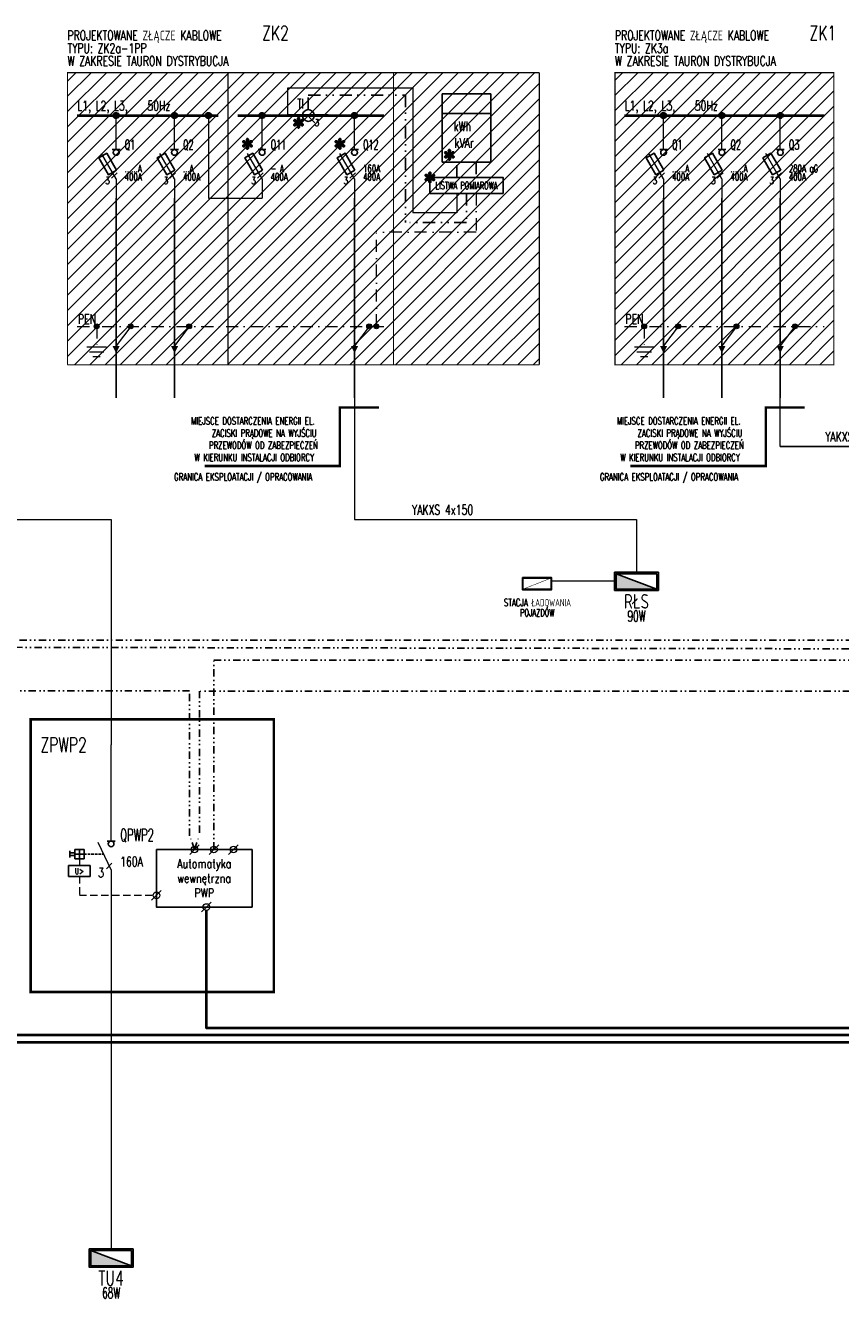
# Model space of a CAD drawing. Header units: millimetres. Extents: x -634 to 682, y 950 to 1215.
# Tile 2 of 5: x -320 to -152, y 950 to 1212. Entities that reach past the tile are written whole.
import ezdxf
from ezdxf.enums import TextEntityAlignment as Align

# ---------------------------------------------------------------- set-up
doc = ezdxf.new("R2010")
doc.units = ezdxf.units.MM
for name, pattern in [('DASHDOT', [25.4, 12.7, -6.35, 0, -6.35]), ('DASHED', [0.75, 0.5, -0.25]), ('DASHED2', [0.375, 0.25, -0.125]), ('DIVIDE', [1.25, 0.5, -0.25, 0, -0.25, 0, -0.25]), ('HIDDEN', [0.375, 0.25, -0.125]), ('PRZEWOD_PE', [5, 2.5, -1.25, 0, -1.25])]:
    doc.linetypes.add(name, pattern=pattern)
for name, color, linetype, lineweight in [('APARATY', 7, 'Continuous', 5), ('BLOCK_1', 1, 'Continuous', 25), ('BLOCK_2', 7, 'Continuous', 18), ('IE_ATRYBUTY_ BLOCK_1', 7, 'Continuous', 20), ('IE_ATRYBUTY_ BLOCK_2', 7, 'Continuous', 18), ('IE_rozdzielnice', 1, 'Continuous', 25), ('ODPŁYW', 3, 'Continuous', 18), ('OPIS', 7, 'Continuous', 18), ('PRZEWOD_PE', 2, 'Continuous', 15), ('ROZDZIELNICA', 252, 'Continuous', 15), ('SZYNA', 5, 'Continuous', 40)]:
    doc.layers.add(name, color=color, linetype=linetype, lineweight=lineweight)
for name, color, linetype in [('STEROWANIE', 6, 'Continuous'), ('tabelka_opis', 2, 'Continuous'), ('typ kabla', 30, 'Continuous'), ('w0', 7, 'Continuous')]:
    doc.layers.add(name, color=color, linetype=linetype)
doc.styles.add('ROMANS', font='romans.shx', dxfattribs={"width": 0.8})

# ---------------------------------------------------------------- blocks, each defined once
blk = doc.blocks.new('rozgalezienie')
blk.add_hatch(color=0).paths.add_polyline_path([(0.5, 0, 1), (-0.5, 0, 1)])
at = {"color": 0}
blk.add_circle((0, 0), 0.5, dxfattribs=at)
blk = doc.blocks.new('PE')
blk.add_line((3, 5.5), (0, 1.5))
blk.add_lwpolyline([(0, 1.5, 1.5, 0, 0), (0, 0, 0, 0, 0)], format="xyseb")
blk = doc.blocks.new('bezpiecznik rozlacznik')
for p, q in [((0, -4), (0, 0)), ((0, -10), (-3, -4.8)), ((0, -10), (0, -14))]:
    blk.add_line(p, q)
at = {"layer": 'BLOCK_1'}
for p, q in [((0.8, -4), (-0.8, -4)), ((-0.96, -9.89), (0.22, -8.81))]:
    blk.add_line(p, q, dxfattribs=at)
blk.add_lwpolyline([(0.08, -8.22), (-1.58, -9.18), (-3.58, -5.72), (-1.92, -4.76)], close=True, dxfattribs=at)
blk.add_circle((0, -4.59), 0.59, dxfattribs=at)
at = {"layer": 'BLOCK_2', "style": 'ROMANS', "flags": 8}
for tag, p, height, width in [('SYMBOL', (1.75, -4), 2, 0.6), ('TYP', (1.75, -6.91), 1.5, 0.7), ('PARAMETRY', (1.75, -8.63), 1.5, 0.7), ('OPIS1', (1.75, -10.34), 1.5, 0.7)]:
    blk.add_attdef(tag, p, '', height=height, dxfattribs=dict(at, width=width))
at = {"layer": 'BLOCK_2', "style": 'ROMANS', "width": 0.7, "flags": 8}
blk.add_attdef('N', text='', height=1.5, dxfattribs=at).set_placement((-1.31, -11.12), align=Align.RIGHT)
blk = doc.blocks.new('typ_kabla')
at = {"color": 0, "style": 'ROMANS', "width": 0.7}
blk.add_attdef('TYP_KABLA', text='', height=2, dxfattribs=at).set_placement((0, 0), align=Align.CENTER)
blk = doc.blocks.new('zacisk')
for p, q in [((-0.99, -0.99), (0, 0)), ((0, 0), (0.99, 0.99))]:
    blk.add_line(p, q)
blk.add_circle((0, 0), 0.686)
at = {"layer": 'BLOCK_2', "style": 'ROMANS', "width": 0.7, "flags": 8}
for tag, p in [('TYP', (1.69, -0.25)), ('OPIS1', (1.69, -2.75))]:
    blk.add_attdef(tag, p, '', height=2, dxfattribs=at)
blk = doc.blocks.new('rozlacznik')
for p, q in [((0, -4), (0, 0)), ((-2.7, -4.2), (0, -10)), ((0, -10), (0, -14))]:
    blk.add_line(p, q)
at = {"layer": 'BLOCK_1'}
for p, q in [((0.8, -4), (-0.8, -4)), ((-0.98, -9.68), (0.15, -8.55))]:
    blk.add_line(p, q, dxfattribs=at)
blk.add_circle((0, -4.59), 0.59, dxfattribs=at)
at = {"layer": 'BLOCK_2', "style": 'ROMANS', "flags": 8}
for tag, p, height, width in [('SYMBOL', (1.84, -4), 2, 0.6), ('TYP', (1.84, -6.91), 1.5, 0.7), ('PARAMETRY', (1.84, -8.63), 1.5, 0.7), ('OPIS', (1.84, -10.34), 1.5, 0.7)]:
    blk.add_attdef(tag, p, '', height=height, dxfattribs=dict(at, width=width))
at = {"layer": 'BLOCK_2', "style": 'ROMANS', "width": 0.7, "flags": 8}
blk.add_attdef('N', text='', height=1.5, dxfattribs=at).set_placement((-1.27, -10.4), align=Align.RIGHT)
blk = doc.blocks.new('cewka_pod_nad_U')
for p, q in [((-2.2, -5.4), (-2.2, -3.2)), ((-2.2, -3.2), (2.2, -3.2)), ((2.2, -3.2), (2.2, -5.4)), ((2.2, -5.4), (-2.2, -5.4))]:
    blk.add_line(p, q)
at = {"layer": 'BLOCK_2', "style": 'ROMANS', "width": 0.7, "flags": 8}
blk.add_attdef('TYP', text='', height=1.2, dxfattribs=at).set_placement((0, -4.93), align=Align.CENTER)
for tag, p in [('OPIS1', (2.64, -5.84)), ('PARAMETRY', (2.64, -4.12))]:
    blk.add_attdef(tag, p, '', height=1.5, dxfattribs=at)
blk = doc.blocks.new('*U145')
h = blk.add_hatch(color=256)
h.paths.add_polyline_path([(600, 250), (0, 250), (0, 0), (600, 0)])
h.paths.add_polyline_path([(20, 230), (580, 230), (580, 20), (20, 20)], flags=16)
blk.add_hatch(color=256).paths.add_polyline_path([(580, 230), (20, 20), (580, 20)])
blk.add_line((580, 230), (20, 20))
for points in [[(0, 250), (600, 250), (600, 0), (0, 0)], [(20, 230), (580, 230), (580, 20), (20, 20)]]:
    blk.add_lwpolyline(points, close=True)
at = {"layer": 'IE_ATRYBUTY_ BLOCK_1', "style": 'ROMANS', "width": 0.7, "flags": 8}
blk.add_attdef('TYP', text='', height=200, dxfattribs=at).set_placement((300, -149), align=Align.MIDDLE_CENTER)
at = {"layer": 'IE_ATRYBUTY_ BLOCK_2', "style": 'ROMANS', "width": 0.6, "flags": 8}
for tag, p in [('OPIS1', (300, -351)), ('OPIS2', (300, -551))]:
    blk.add_attdef(tag, text='', height=150, dxfattribs=at).set_placement(p, align=Align.MIDDLE_CENTER)
blk = doc.blocks.new('liczniki')
for p, q in [((-2.5, -2), (-2.5, 0)), ((-2.5, 0), (2.5, 0)), ((2.5, -2), (2.5, 0)), ((-2.5, -7), (-2.5, -2)), ((-2.5, -2), (2.5, -2)), ((2.5, -7), (2.5, -2)), ((2.5, -7), (-2.5, -7))]:
    blk.add_line(p, q)
at = {"layer": 'BLOCK_2', "style": 'ROMANS', "flags": 8}
for tag, p, height, width in [('SYMBOL', (3.25, -1.19), 2, 0.6), ('PARAMETRY', (3.25, -3.81), 1.5, 0.7), ('OPIS', (3.25, -5.53), 1.5, 0.7)]:
    blk.add_attdef(tag, p, '', height=height, dxfattribs=dict(at, width=width))
at = {"layer": 'BLOCK_2', "style": 'ROMANS', "width": 0.7, "flags": 8}
for tag, p in [('TYP', (0.04, -4.15)), ('TYP1', (0.04, -6.46))]:
    blk.add_attdef(tag, text='', height=1.8, dxfattribs=at).set_placement(p, align=Align.CENTER)
blk = doc.blocks.new('plomba')
h = blk.add_hatch(color=256)
h.dxf.hatch_style = 1
edge = h.paths.add_edge_path()
edge.add_spline(control_points=[(-0.11, 0.19), (-0.12, 0.43), (-0.17, 0.68), (-0.26, 0.92), (-0.26, 0.92), (-0.38, 1.27), (-0.44, 1.51), (-0.44, 1.64), (-0.44, 1.64), (-0.44, 1.82), (-0.4, 1.96), (-0.31, 2.06), (-0.31, 2.06), (-0.22, 2.15), (-0.12, 2.2), (0.01, 2.2), (0.01, 2.2), (0.12, 2.2), (0.22, 2.15), (0.3, 2.06), (0.3, 2.06), (0.38, 1.96), (0.42, 1.82), (0.42, 1.64), (0.42, 1.64), (0.42, 1.49), (0.37, 1.27), (0.28, 0.98), (0.28, 0.98), (0.19, 0.7), (0.13, 0.43), (0.11, 0.19), (0.11, 0.19), (0.3, 0.32), (0.48, 0.47), (0.63, 0.64), (0.63, 0.64), (0.87, 0.92), (1.05, 1.1), (1.17, 1.16), (1.17, 1.16), (1.29, 1.23), (1.41, 1.27), (1.53, 1.27), (1.53, 1.27), (1.64, 1.27), (1.74, 1.23), (1.82, 1.15), (1.82, 1.15), (1.9, 1.07), (1.94, 0.97), (1.94, 0.86), (1.94, 0.86), (1.94, 0.73), (1.88, 0.61), (1.76, 0.51), (1.76, 0.51), (1.65, 0.41), (1.36, 0.3), (0.89, 0.2), (0.89, 0.2), (0.62, 0.14), (0.39, 0.07), (0.21, -0.01), (0.21, -0.01), (0.39, -0.1), (0.62, -0.17), (0.88, -0.22), (0.88, -0.22), (1.31, -0.3), (1.59, -0.4), (1.72, -0.52), (1.72, -0.52), (1.86, -0.63), (1.92, -0.76), (1.92, -0.9), (1.92, -0.9), (1.92, -1), (1.88, -1.1), (1.8, -1.17), (1.8, -1.17), (1.72, -1.25), (1.63, -1.29), (1.53, -1.29), (1.53, -1.29), (1.42, -1.29), (1.3, -1.25), (1.17, -1.18), (1.17, -1.18), (1.04, -1.1), (0.87, -0.94), (0.65, -0.68), (0.65, -0.68), (0.5, -0.51), (0.33, -0.34), (0.11, -0.19), (0.11, -0.19), (0.12, -0.39), (0.16, -0.61), (0.23, -0.85), (0.23, -0.85), (0.36, -1.27), (0.42, -1.55), (0.42, -1.7), (0.42, -1.7), (0.42, -1.84), (0.38, -1.97), (0.29, -2.06), (0.29, -2.06), (0.21, -2.16), (0.12, -2.21), (0.02, -2.21), (0.02, -2.21), (-0.11, -2.21), (-0.23, -2.16), (-0.33, -2.06), (-0.33, -2.06), (-0.41, -1.98), (-0.44, -1.86), (-0.44, -1.7), (-0.44, -1.7), (-0.44, -1.53), (-0.4, -1.33), (-0.32, -1.09), (-0.32, -1.09), (-0.24, -0.85), (-0.19, -0.68), (-0.17, -0.59), (-0.17, -0.59), (-0.15, -0.5), (-0.13, -0.37), (-0.11, -0.19), (-0.11, -0.19), (-0.32, -0.33), (-0.5, -0.48), (-0.66, -0.65), (-0.66, -0.65), (-0.91, -0.94), (-1.11, -1.13), (-1.24, -1.21), (-1.24, -1.21), (-1.33, -1.26), (-1.43, -1.29), (-1.53, -1.29), (-1.53, -1.29), (-1.65, -1.29), (-1.75, -1.25), (-1.84, -1.17), (-1.84, -1.17), (-1.92, -1.09), (-1.96, -1), (-1.96, -0.9), (-1.96, -0.9), (-1.96, -0.81), (-1.93, -0.72), (-1.85, -0.62), (-1.85, -0.62), (-1.78, -0.52), (-1.67, -0.44), (-1.53, -0.38), (-1.53, -0.38), (-1.43, -0.33), (-1.21, -0.28), (-0.87, -0.21), (-0.87, -0.21), (-0.66, -0.16), (-0.44, -0.09), (-0.23, -0.01), (-0.23, -0.01), (-0.42, 0.09), (-0.65, 0.16), (-0.92, 0.22), (-0.92, 0.22), (-1.35, 0.31), (-1.62, 0.39), (-1.72, 0.47), (-1.72, 0.47), (-1.88, 0.59), (-1.96, 0.73), (-1.96, 0.89), (-1.96, 0.89), (-1.96, 0.99), (-1.92, 1.08), (-1.84, 1.15), (-1.84, 1.15), (-1.76, 1.23), (-1.67, 1.27), (-1.56, 1.27), (-1.56, 1.27), (-1.45, 1.27), (-1.32, 1.24), (-1.19, 1.16), (-1.19, 1.16), (-1.06, 1.09), (-0.9, 0.94), (-0.7, 0.71), (-0.7, 0.71), (-0.51, 0.49), (-0.31, 0.32), (-0.11, 0.19)], knot_values=[0, 0, 0, 0, 0.02, 0.02, 0.02, 0.03, 0.04, 0.04, 0.04, 0.05, 0.06, 0.06, 0.06, 0.07, 0.08, 0.08, 0.08, 0.09, 0.1, 0.1, 0.1, 0.11, 0.12, 0.12, 0.12, 0.13, 0.14, 0.14, 0.14, 0.15, 0.16, 0.16, 0.16, 0.17, 0.18, 0.18, 0.18, 0.19, 0.2, 0.2, 0.2, 0.21, 0.22, 0.22, 0.22, 0.23, 0.24, 0.24, 0.24, 0.25, 0.26, 0.26, 0.26, 0.27, 0.28, 0.28, 0.28, 0.29, 0.3, 0.3, 0.3, 0.31, 0.32, 0.32, 0.32, 0.33, 0.34, 0.34, 0.34, 0.35, 0.36, 0.36, 0.36, 0.37, 0.38, 0.38, 0.38, 0.39, 0.4, 0.4, 0.4, 0.41, 0.42, 0.42, 0.42, 0.43, 0.44, 0.44, 0.44, 0.45, 0.46, 0.46, 0.46, 0.47, 0.48, 0.48, 0.48, 0.49, 0.5, 0.5, 0.5, 0.51, 0.52, 0.52, 0.52, 0.53, 0.54, 0.54, 0.54, 0.55, 0.56, 0.56, 0.56, 0.57, 0.58, 0.58, 0.58, 0.59, 0.6, 0.6, 0.6, 0.61, 0.62, 0.62, 0.62, 0.63, 0.64, 0.64, 0.64, 0.65, 0.66, 0.66, 0.66, 0.67, 0.68, 0.68, 0.68, 0.69, 0.7, 0.7, 0.7, 0.71, 0.72, 0.72, 0.72, 0.73, 0.74, 0.74, 0.74, 0.75, 0.76, 0.76, 0.76, 0.77, 0.78, 0.78, 0.78, 0.79, 0.8, 0.8, 0.8, 0.81, 0.82, 0.82, 0.82, 0.83, 0.84, 0.84, 0.84, 0.85, 0.86, 0.86, 0.86, 0.87, 0.88, 0.88, 0.88, 0.89, 0.9, 0.9, 0.9, 0.91, 0.92, 0.92, 0.92, 0.93, 0.94, 0.94, 0.94, 0.95, 0.96, 0.96, 0.96, 0.97, 0.98, 0.98, 0.98, 0.99, 1, 1, 1, 1], degree=3, periodic=0)
at = {"lineweight": 25}
blk.add_open_spline([(-0.11, 0.19), (-0.12, 0.43), (-0.17, 0.68), (-0.26, 0.92), (-0.26, 0.92), (-0.38, 1.27), (-0.44, 1.51), (-0.44, 1.64), (-0.44, 1.64), (-0.44, 1.82), (-0.4, 1.96), (-0.31, 2.06), (-0.31, 2.06), (-0.22, 2.15), (-0.12, 2.2), (0.01, 2.2), (0.01, 2.2), (0.12, 2.2), (0.22, 2.15), (0.3, 2.06), (0.3, 2.06), (0.38, 1.96), (0.42, 1.82), (0.42, 1.64), (0.42, 1.64), (0.42, 1.49), (0.37, 1.27), (0.28, 0.98), (0.28, 0.98), (0.19, 0.7), (0.13, 0.43), (0.11, 0.19), (0.11, 0.19), (0.3, 0.32), (0.48, 0.47), (0.63, 0.64), (0.63, 0.64), (0.87, 0.92), (1.05, 1.1), (1.17, 1.16), (1.17, 1.16), (1.29, 1.23), (1.41, 1.27), (1.53, 1.27), (1.53, 1.27), (1.64, 1.27), (1.74, 1.23), (1.82, 1.15), (1.82, 1.15), (1.9, 1.07), (1.94, 0.97), (1.94, 0.86), (1.94, 0.86), (1.94, 0.73), (1.88, 0.61), (1.76, 0.51), (1.76, 0.51), (1.65, 0.41), (1.36, 0.3), (0.89, 0.2), (0.89, 0.2), (0.62, 0.14), (0.39, 0.07), (0.21, -0.01), (0.21, -0.01), (0.39, -0.1), (0.62, -0.17), (0.88, -0.22), (0.88, -0.22), (1.31, -0.3), (1.59, -0.4), (1.72, -0.52), (1.72, -0.52), (1.86, -0.63), (1.92, -0.76), (1.92, -0.9), (1.92, -0.9), (1.92, -1), (1.88, -1.1), (1.8, -1.17), (1.8, -1.17), (1.72, -1.25), (1.63, -1.29), (1.53, -1.29), (1.53, -1.29), (1.42, -1.29), (1.3, -1.25), (1.17, -1.18), (1.17, -1.18), (1.04, -1.1), (0.87, -0.94), (0.65, -0.68), (0.65, -0.68), (0.5, -0.51), (0.33, -0.34), (0.11, -0.19), (0.11, -0.19), (0.12, -0.39), (0.16, -0.61), (0.23, -0.85), (0.23, -0.85), (0.36, -1.27), (0.42, -1.55), (0.42, -1.7), (0.42, -1.7), (0.42, -1.84), (0.38, -1.97), (0.29, -2.06), (0.29, -2.06), (0.21, -2.16), (0.12, -2.21), (0.02, -2.21), (0.02, -2.21), (-0.11, -2.21), (-0.23, -2.16), (-0.33, -2.06), (-0.33, -2.06), (-0.41, -1.98), (-0.44, -1.86), (-0.44, -1.7), (-0.44, -1.7), (-0.44, -1.53), (-0.4, -1.33), (-0.32, -1.09), (-0.32, -1.09), (-0.24, -0.85), (-0.19, -0.68), (-0.17, -0.59), (-0.17, -0.59), (-0.15, -0.5), (-0.13, -0.37), (-0.11, -0.19), (-0.11, -0.19), (-0.32, -0.33), (-0.5, -0.48), (-0.66, -0.65), (-0.66, -0.65), (-0.91, -0.94), (-1.11, -1.13), (-1.24, -1.21), (-1.24, -1.21), (-1.33, -1.26), (-1.43, -1.29), (-1.53, -1.29), (-1.53, -1.29), (-1.65, -1.29), (-1.75, -1.25), (-1.84, -1.17), (-1.84, -1.17), (-1.92, -1.09), (-1.96, -1), (-1.96, -0.9), (-1.96, -0.9), (-1.96, -0.81), (-1.93, -0.72), (-1.85, -0.62), (-1.85, -0.62), (-1.78, -0.52), (-1.67, -0.44), (-1.53, -0.38), (-1.53, -0.38), (-1.43, -0.33), (-1.21, -0.28), (-0.87, -0.21), (-0.87, -0.21), (-0.66, -0.16), (-0.44, -0.09), (-0.23, -0.01), (-0.23, -0.01), (-0.42, 0.09), (-0.65, 0.16), (-0.92, 0.22), (-0.92, 0.22), (-1.35, 0.31), (-1.62, 0.39), (-1.72, 0.47), (-1.72, 0.47), (-1.88, 0.59), (-1.96, 0.73), (-1.96, 0.89), (-1.96, 0.89), (-1.96, 0.99), (-1.92, 1.08), (-1.84, 1.15), (-1.84, 1.15), (-1.76, 1.23), (-1.67, 1.27), (-1.56, 1.27), (-1.56, 1.27), (-1.45, 1.27), (-1.32, 1.24), (-1.19, 1.16), (-1.19, 1.16), (-1.06, 1.09), (-0.9, 0.94), (-0.7, 0.71), (-0.7, 0.71), (-0.51, 0.49), (-0.31, 0.32), (-0.11, 0.19)], degree=3, knots=[0, 0, 0, 0, 0.02, 0.02, 0.02, 0.03, 0.04, 0.04, 0.04, 0.05, 0.06, 0.06, 0.06, 0.07, 0.08, 0.08, 0.08, 0.09, 0.1, 0.1, 0.1, 0.11, 0.12, 0.12, 0.12, 0.13, 0.14, 0.14, 0.14, 0.15, 0.16, 0.16, 0.16, 0.17, 0.18, 0.18, 0.18, 0.19, 0.2, 0.2, 0.2, 0.21, 0.22, 0.22, 0.22, 0.23, 0.24, 0.24, 0.24, 0.25, 0.26, 0.26, 0.26, 0.27, 0.28, 0.28, 0.28, 0.29, 0.3, 0.3, 0.3, 0.31, 0.32, 0.32, 0.32, 0.33, 0.34, 0.34, 0.34, 0.35, 0.36, 0.36, 0.36, 0.37, 0.38, 0.38, 0.38, 0.39, 0.4, 0.4, 0.4, 0.41, 0.42, 0.42, 0.42, 0.43, 0.44, 0.44, 0.44, 0.45, 0.46, 0.46, 0.46, 0.47, 0.48, 0.48, 0.48, 0.49, 0.5, 0.5, 0.5, 0.51, 0.52, 0.52, 0.52, 0.53, 0.54, 0.54, 0.54, 0.55, 0.56, 0.56, 0.56, 0.57, 0.58, 0.58, 0.58, 0.59, 0.6, 0.6, 0.6, 0.61, 0.62, 0.62, 0.62, 0.63, 0.64, 0.64, 0.64, 0.65, 0.66, 0.66, 0.66, 0.67, 0.68, 0.68, 0.68, 0.69, 0.7, 0.7, 0.7, 0.71, 0.72, 0.72, 0.72, 0.73, 0.74, 0.74, 0.74, 0.75, 0.76, 0.76, 0.76, 0.77, 0.78, 0.78, 0.78, 0.79, 0.8, 0.8, 0.8, 0.81, 0.82, 0.82, 0.82, 0.83, 0.84, 0.84, 0.84, 0.85, 0.86, 0.86, 0.86, 0.87, 0.88, 0.88, 0.88, 0.89, 0.9, 0.9, 0.9, 0.91, 0.92, 0.92, 0.92, 0.93, 0.94, 0.94, 0.94, 0.95, 0.96, 0.96, 0.96, 0.97, 0.98, 0.98, 0.98, 0.99, 1, 1, 1, 1], dxfattribs=at)
blk = doc.blocks.new('przekladnik pradowy')
blk.add_line((0, -10.6), (0, -2.4))
at = {"layer": 'BLOCK_1'}
blk.add_line((-1.48, -7.82), (-0.37, -6.71), dxfattribs=at)
blk.add_circle((0, -6.5), 1.2, dxfattribs=at)
at = {"layer": 'BLOCK_2', "style": 'ROMANS', "flags": 8}
for tag, p, height, width in [('SYMBOL', (1.75, -5), 2, 0.6), ('TYP', (1.75, -7.91), 1.5, 0.7), ('OPIS1', (1.75, -11.34), 1.5, 0.7), ('PARAMETRY', (1.75, -9.63), 1.5, 0.7)]:
    blk.add_attdef(tag, p, '', height=height, dxfattribs=dict(at, width=width))
at = {"layer": 'BLOCK_2', "style": 'ROMANS', "width": 0.7, "flags": 8}
blk.add_attdef('N', text='', height=1.5, dxfattribs=at).set_placement((-1.71, -9.48), align=Align.RIGHT)
blk = doc.blocks.new('tablica elektryczna')
h = blk.add_hatch(color=256)
h.paths.add_polyline_path([(-290, -10), (290, -10), (290, -240), (-290, -240)], flags=16)
h.paths.add_polyline_path([(-300, 0), (300, 0), (300, -250), (-300, -250)])
for points in [[(-300, 0), (300, 0), (300, -250), (-300, -250)], [(-290, -10), (290, -10), (290, -240), (-290, -240)]]:
    blk.add_lwpolyline(points, close=True)
at = {"const_width": 10}
blk.add_lwpolyline([(-290, -240), (290, -10)], dxfattribs=at)
at = {"layer": 'IE_ATRYBUTY_ BLOCK_1', "style": 'ROMANS', "width": 0.7, "flags": 8}
blk.add_attdef('TYP', text='', height=200, dxfattribs=at).set_placement((0, -374), align=Align.MIDDLE_CENTER)
at = {"layer": 'IE_ATRYBUTY_ BLOCK_2', "style": 'ROMANS', "width": 0.6, "flags": 8}
for tag, p in [('OPIS1', (0, -576)), ('OPIS2', (0, -776))]:
    blk.add_attdef(tag, text='', height=150, dxfattribs=at).set_placement(p, align=Align.MIDDLE_CENTER)

msp = doc.modelspace()

# ---------------------------------------------------------------- hatches: boundary and pattern name
at = {"layer": 'ROZDZIELNICA', "linetype": 'DASHED2', "ltscale": 20}
h = msp.add_hatch(dxfattribs=at)
h.set_pattern_fill('ANSI31', color=256, scale=0.7, style=0)
h.set_pattern_definition([(45, (-189.148, 866.624), (-1.571545, 1.571545), [])])
h.paths.add_polyline_path([(-214.04, 1202.19), (-311.04, 1202.19), (-311.04, 1142.19), (-214.04, 1142.19)])
h = msp.add_hatch(dxfattribs=at)
h.set_pattern_fill('ANSI31', color=256, scale=0.7, style=0)
h.set_pattern_definition([(45, (-183.6334, 866.624), (-1.571545, 1.571545), [])])
h.paths.add_polyline_path([(-198.52, 1142.19), (-153.52, 1142.19), (-153.52, 1202.19), (-198.52, 1202.19)])

# ---------------------------------------------------------------- linework, layer by layer
at = {"linetype": 'DASHDOT', "ltscale": 0.1, "const_width": 0.5}
for points in [[(-247.04, 1133.4), (-255.04, 1133.4), (-255.04, 1121.4), (-282.85, 1121.4)], [(-159.52, 1133.4), (-167.52, 1133.4), (-167.52, 1121.4), (-195.33, 1121.4)]]:
    msp.add_lwpolyline(points, dxfattribs=at)
at = {"layer": 'APARATY', "color": 30, "linetype": 'HIDDEN', "ltscale": 30, "const_width": 0.5}
msp.add_lwpolyline([(-318.61, 1013.36), (-268.61, 1013.36), (-268.61, 1069.36), (-318.61, 1069.36)], close=True, dxfattribs=at)
at = {"layer": 'BLOCK_1'}
for p, q in [((-310.56, 1042.32), (-310.56, 1041.01)), ((-309.56, 1041.91), (-310.56, 1041.91)), ((-309.56, 1041.42), (-310.56, 1041.42)), ((-307.64, 1042.63), (-309.56, 1042.63)), ((-309.56, 1042.63), (-309.56, 1040.71)), ((-307.64, 1041.67), (-309.56, 1041.67)), ((-308.6, 1042.63), (-308.6, 1040.71)), ((-307.64, 1042.63), (-307.64, 1040.71)), ((-307.64, 1040.71), (-309.56, 1040.71))]:
    msp.add_line(p, q, dxfattribs=at)
at = {"layer": 'BLOCK_1', "linetype": 'HIDDEN', "ltscale": 2}
msp.add_line((-307.64, 1041.67), (-303.61, 1041.67), dxfattribs=at)
at = {"layer": 'ODPŁYW'}
for p, q in [((-265.74, 1193.4), (-265.74, 1199.1)), ((-265.74, 1199.1), (-240.04, 1199.1)), ((-240.04, 1199.1), (-240.04, 1173.4)), ((-301.04, 1190.4), (-301.04, 1193.4)), ((-289.04, 1190.4), (-289.04, 1193.4)), ((-282.04, 1193.4), (-282.04, 1176.4)), ((-271.04, 1190.4), (-271.04, 1193.4)), ((-252.04, 1190.4), (-252.04, 1193.4)), ((-188.52, 1190.4), (-188.52, 1193.4)), ((-176.52, 1190.4), (-176.52, 1193.4)), ((-164.52, 1190.4), (-164.52, 1193.4)), ((-231.04, 1177.4), (-231.04, 1173.4)), ((-282.04, 1176.4), (-271.04, 1176.4)), ((-231.04, 1173.4), (-240.04, 1173.4)), ((-302.07, 1061.14), (-302.07, 1064.14)), ((-302.07, 1061.14), (-302.07, 1064.14)), ((-302.07, 1048.36), (-302.07, 1064.14)), ((-302.07, 1048.36), (-302.07, 1064.14))]:
    msp.add_line(p, q, dxfattribs=at)
at = {"layer": 'ODPŁYW', "lineweight": -3}
for p, q in [((-301.04, 1176.4), (-301.04, 1135.4)), ((-289.04, 1135.4), (-289.04, 1176.4)), ((-252.04, 1176.4), (-252.04, 1135.4)), ((-188.52, 1176.4), (-188.52, 1135.4)), ((-176.52, 1135.4), (-176.52, 1176.4)), ((-164.52, 1135.4), (-164.52, 1176.4))]:
    msp.add_line(p, q, dxfattribs=at)
at = {"layer": 'ODPŁYW'}
for points in [[(-360.03, 1135.4), (-360.03, 1110.4), (-302.09, 1110.4), (-302.07, 1064.14)], [(-252.04, 1135.4), (-252.04, 1110.4), (-194.1, 1110.4), (-194.1, 1099.58)], [(-164.52, 1125.4), (-164.52, 1135.4)], [(-198.58, 1097.71), (-211.62, 1097.71)], [(-302.07, 1034.36), (-302.07, 960.57)]]:
    msp.add_lwpolyline(points, dxfattribs=at)
at = {"layer": 'ODPŁYW', "lineweight": -3}
msp.add_lwpolyline([(-164.52, 1125.4), (-133.52, 1125.4)], dxfattribs=at)
at = {"layer": 'ODPŁYW', "color": 1, "linetype": 'DASHED', "ltscale": 3}
for points in [[(-308.6, 1040.71), (-308.6, 1039.31)], [(-308.6, 1037.11), (-308.6, 1033.21), (-292.75, 1033.21)]]:
    msp.add_lwpolyline(points, dxfattribs=at)
at = {"layer": 'PRZEWOD_PE', "linetype": 'PRZEWOD_PE'}
for p, q in [((-227.04, 1177.4), (-227.04, 1169.4)), ((-227.04, 1169.4), (-247.54, 1169.4)), ((-247.54, 1150.08), (-247.54, 1169.4)), ((-309.04, 1150.08), (-246.04, 1150.08)), ((-305.04, 1150.11), (-305.04, 1145.87)), ((-196.52, 1150.08), (-155.52, 1150.08)), ((-192.52, 1150.11), (-192.52, 1145.87))]:
    msp.add_line(p, q, dxfattribs=at)
at = {"layer": 'PRZEWOD_PE'}
for p, q in [((-307.04, 1145.87), (-303.04, 1145.87)), ((-194.52, 1145.87), (-190.52, 1145.87)), ((-306.54, 1144.87), (-303.54, 1144.87)), ((-305.8, 1143.87), (-304.3, 1143.87)), ((-194.02, 1144.87), (-191.02, 1144.87)), ((-193.28, 1143.87), (-191.78, 1143.87))]:
    msp.add_line(p, q, dxfattribs=at)
at = {"layer": 'ROZDZIELNICA', "linetype": 'DASHED2', "ltscale": 20}
for points in [[(-214.04, 1202.19, 0.25, 0.25, 0), (-311.04, 1202.19, 0.25, 0.25, 0), (-311.04, 1142.19, 0.25, 0.25, 0)], [(-278.04, 1202.19, 0.25, 0.25, 0), (-278.04, 1142.19, 0.25, 0.25, 0)], [(-244.04, 1202.19, 0.25, 0.25, 0), (-244.04, 1142.19, 0.25, 0.25, 0)], [(-214.04, 1142.19, 0.25, 0.25, 0), (-214.04, 1202.19, 0.25, 0.25, 0)], [(-311.04, 1142.19, 0.25, 0.25, 0), (-214.04, 1142.19, 0.25, 0.25, 0)]]:
    msp.add_lwpolyline(points, format="xyseb", dxfattribs=at)
at = {"layer": 'ROZDZIELNICA', "linetype": 'DASHED2', "ltscale": 20, "const_width": 0.25}
msp.add_lwpolyline([(-198.52, 1142.19), (-153.52, 1142.19), (-153.52, 1202.19), (-198.52, 1202.19)], close=True, dxfattribs=at)
at = {"layer": 'STEROWANIE', "linetype": 'DIVIDE', "ltscale": 5}
for p, q in [((-261.54, 1194.6), (-261.54, 1197.6)), ((-261.54, 1197.6), (-241.54, 1197.6)), ((-241.54, 1197.6), (-241.54, 1171.4)), ((-231.01, 1180.67), (-231.01, 1183.83)), ((-227.07, 1183.83), (-227.07, 1180.67)), ((-229.04, 1177.4), (-229.04, 1171.4)), ((-229.04, 1171.4), (-241.54, 1171.4))]:
    msp.add_line(p, q, dxfattribs=at)
at = {"layer": 'STEROWANIE', "lineweight": -3}
msp.add_lwpolyline([(-236.59, 1177.4), (-221.49, 1177.4), (-221.49, 1180.67), (-236.59, 1180.67)], close=True, dxfattribs=at)
at = {"layer": 'STEROWANIE', "color": 3, "linetype": 'DIVIDE', "ltscale": 3}
for points in [[(-478.88, 1042.62), (-478.88, 1085.61), (24.36, 1085.61)], [(-388.92, 1042.62), (-388.92, 1084.27), (21.62, 1083.55)], [(-280.93, 1042.62), (-280.93, 1081.51), (18.65, 1081.51)]]:
    msp.add_lwpolyline(points, dxfattribs=at)
at = {"layer": 'STEROWANIE', "linetype": 'DIVIDE', "ltscale": 3}
for points in [[(-285.93, 1045.45), (-285.93, 1075.2), (-391.92, 1075.18)], [(-122.52, 1075.18), (-283.93, 1075.18), (-283.93, 1045.45)], [(-283.93, 1075.18), (-283.93, 1075.18), (-283.93, 1045.45)], [(-284.93, 1042.62), (-285.93, 1045.45)], [(-284.93, 1042.62), (-283.93, 1045.45)]]:
    msp.add_lwpolyline(points, dxfattribs=at)
at = {"layer": 'SZYNA'}
for p, q in [((-309.04, 1193.4), (-280.04, 1193.4)), ((-276.04, 1193.4), (-246.04, 1193.4)), ((-196.52, 1193.4), (-155.52, 1193.4))]:
    msp.add_line(p, q, dxfattribs=at)
for points in [[(-26.73, 1021.43), (-26.53, 1003.01), (-480.65, 1003.01), (-480.65, 1030.12)], [(-28.23, 1021.43), (-28.1, 1004.48), (-390.93, 1004.48), (-390.92, 1030.12)], [(-29.66, 1021.43), (-29.66, 1005.95), (-282.46, 1005.95), (-282.46, 1030.18)]]:
    msp.add_lwpolyline(points, dxfattribs=at)
at = {"layer": 'w0'}
msp.add_lwpolyline([(-292.75, 1042.62), (-273.11, 1042.62), (-273.11, 1030.81), (-292.75, 1030.81)], close=True, dxfattribs=at)

# ---------------------------------------------------------------- block references
at = {"layer": 'BLOCK_1'}
msp.add_blockref('cewka_pod_nad_U', (-308.6, 1042.51), dxfattribs=at).add_auto_attribs({'TYP': 'U>'})
at = {"layer": 'IE_rozdzielnice'}
ref = msp.add_blockref('tablica elektryczna', (-214.52, 1098.49), dxfattribs=dict(at, xscale=0.01, yscale=0.01, zscale=0.01))
ref.add_attrib('TYP', 'STACJA ŁADOWANIA', dxfattribs={"layer": 'IE_ATRYBUTY_ BLOCK_1', "height": 1.5, "style": 'ROMANS', "width": 0.7}).set_placement((-214.44, 1093.34), align=Align.MIDDLE_CENTER)
ref.add_attrib('OPIS2', 'POJAZDÓW ', dxfattribs={"layer": 'IE_ATRYBUTY_ BLOCK_2', "height": 1.5, "style": 'ROMANS', "width": 0.6}).set_placement((-214.16, 1091.27), align=Align.MIDDLE_CENTER)
ref = msp.add_blockref('*U145', (-189.58, 1095.83), dxfattribs=dict(at, xscale=-0.015, yscale=0.015, zscale=0.015))
ref.add_attrib('TYP', 'RŁS', dxfattribs={"layer": 'IE_ATRYBUTY_ BLOCK_1', "height": 3, "rotation": 180, "style": 'ROMANS', "text_generation_flag": 6, "width": 0.7, "flags": 8}).set_placement((-194.08, 1093.6), align=Align.MIDDLE_CENTER)
ref.add_attrib('OPIS1', '90W', dxfattribs={"layer": 'IE_ATRYBUTY_ BLOCK_2', "height": 2.25, "rotation": 180, "style": 'ROMANS', "text_generation_flag": 6, "width": 0.6, "flags": 8}).set_placement((-194.08, 1090.56), align=Align.MIDDLE_CENTER)
ref = msp.add_blockref('*U145', (-297.57, 956.82), dxfattribs=dict(at, xscale=-0.015, yscale=0.015, zscale=0.015))
ref.add_attrib('TYP', 'TU4', dxfattribs={"layer": 'IE_ATRYBUTY_ BLOCK_1', "height": 3, "rotation": 180, "style": 'ROMANS', "text_generation_flag": 6, "width": 0.7, "flags": 8}).set_placement((-302.07, 954.59), align=Align.MIDDLE_CENTER)
ref.add_attrib('OPIS1', '68W', dxfattribs={"layer": 'IE_ATRYBUTY_ BLOCK_2', "height": 2.25, "rotation": 180, "style": 'ROMANS', "text_generation_flag": 6, "width": 0.6, "flags": 8}).set_placement((-302.07, 951.55), align=Align.MIDDLE_CENTER)
at = {"layer": 'ODPŁYW'}
for p, values in [((-301.04, 1190.4), {'PARAMETRY': '......A', 'OPIS1': '400A', 'N': '3', 'SYMBOL': 'Q1'}), ((-289.04, 1190.4), {'PARAMETRY': '...A', 'OPIS1': '400A', 'N': '3', 'SYMBOL': 'Q2'}), ((-271.04, 1190.4), {'PARAMETRY': '- A', 'OPIS1': '400A', 'N': '3', 'SYMBOL': 'Q11'}), ((-252.04, 1190.4), {'PARAMETRY': '160A', 'OPIS1': '400A', 'N': '3', 'SYMBOL': 'Q12'}), ((-188.52, 1190.4), {'PARAMETRY': '......A', 'OPIS1': '400A', 'N': '3', 'SYMBOL': 'Q1'}), ((-176.52, 1190.4), {'PARAMETRY': '......A', 'OPIS1': '400A', 'N': '3', 'SYMBOL': 'Q2'}), ((-164.52, 1190.4), {'PARAMETRY': '280A gG', 'OPIS1': '400A', 'N': '3', 'SYMBOL': 'Q3'})]:
    msp.add_blockref('bezpiecznik rozlacznik', p, dxfattribs=at).add_auto_attribs(values)
ref = msp.add_blockref('rozlacznik', (-302.07, 1048.36), dxfattribs=at)
ref.add_attrib('PARAMETRY', '160A', (-300.22, 1039.15), dxfattribs={"layer": 'BLOCK_2', "height": 2, "style": 'ROMANS', "width": 0.7, "flags": 8})
ref.add_attrib('SYMBOL', 'QPWP2', (-300.22, 1044.36), dxfattribs={"layer": 'BLOCK_2', "height": 2.5, "style": 'ROMANS', "width": 0.6, "flags": 8})
ref.add_attrib('N', '3', dxfattribs={"layer": 'BLOCK_2', "height": 2, "style": 'ROMANS', "width": 0.7, "flags": 8}).set_placement((-303.55, 1036.88), align=Align.RIGHT)
for p in [(-284.93, 1042.62), (-280.93, 1042.62), (-276.93, 1042.62), (-292.75, 1033.21), (-282.49, 1030.81)]:
    msp.add_blockref('zacisk', p, dxfattribs=at)
at = {"layer": 'OPIS', "xscale": 0.5, "yscale": 0.5, "zscale": 0.5}
for p in [(-263.55, 1191.92), (-274.04, 1187.59), (-255.04, 1187.59), (-232.54, 1185.33), (-236.54, 1180.67)]:
    msp.add_blockref('plomba', p, dxfattribs=at)
at = {"layer": 'PRZEWOD_PE', "linetype": 'PRZEWOD_PE'}
for name, p in [('rozgalezienie', (-305.04, 1150.1)), ('PE', (-301.04, 1144.58)), ('PE', (-289.04, 1144.58)), ('PE', (-252.04, 1144.58)), ('rozgalezienie', (-192.52, 1150.1)), ('PE', (-188.52, 1144.58)), ('PE', (-176.52, 1144.58)), ('PE', (-164.52, 1144.58))]:
    msp.add_blockref(name, p, dxfattribs=at)
at = {"layer": 'PRZEWOD_PE'}
for p in [(-298.04, 1150.08), (-286.04, 1150.08), (-249.04, 1150.08), (-247.54, 1150.08), (-185.52, 1150.08), (-173.52, 1150.08), (-161.52, 1150.08)]:
    msp.add_blockref('rozgalezienie', p, dxfattribs=at)
at = {"layer": 'STEROWANIE', "lineweight": -3}
ref = msp.add_blockref('liczniki', (-229.04, 1197.83), dxfattribs=dict(at, xscale=2, yscale=2, zscale=2))
ref.add_attrib('PARAMETRY', 'kWh', (-231.68, 1190.2), dxfattribs={"layer": 'BLOCK_2', "height": 2, "style": 'ROMANS', "width": 0.7, "flags": 8})
ref.add_attrib('OPIS', 'kVAr', (-231.5, 1186.77), dxfattribs={"layer": 'BLOCK_2', "height": 2, "style": 'ROMANS', "width": 0.7, "flags": 8})
at = {"layer": 'SZYNA'}
ref = msp.add_blockref('przekladnik pradowy', (-268.04, 1193.4), dxfattribs=dict(at, rotation=90))
ref.add_attrib('N', '3', dxfattribs={"layer": 'BLOCK_2', "height": 1.5, "style": 'ROMANS', "width": 0.7, "flags": 8}).set_placement((-259.31, 1191.18), align=Align.RIGHT)
ref.add_attrib('SYMBOL', 'TI', (-263.79, 1194.81), dxfattribs={"layer": 'BLOCK_2', "height": 2, "style": 'ROMANS', "width": 0.6, "flags": 8})
for p in [(-301.04, 1193.4), (-289.04, 1193.4), (-282.04, 1193.4), (-271.04, 1193.4), (-252.04, 1193.4), (-188.52, 1193.4), (-176.52, 1193.4), (-164.52, 1193.4)]:
    msp.add_blockref('rozgalezienie', p, dxfattribs=at)
at = {"layer": 'typ kabla', "rotation": 360}
for p, values in [((-149.02, 1126.4), {'TYP_KABLA': 'YAKXS 4x240'}), ((-233.95, 1111.4), {'TYP_KABLA': 'YAKXS 4x150'})]:
    msp.add_blockref('typ_kabla', p, dxfattribs=at).add_auto_attribs(values)

# ---------------------------------------------------------------- texts
at = {"layer": 'OPIS', "style": 'ROMANS', "width": 0.7}
for s, height, p in [('PROJEKTOWANE ZŁĄCZE KABLOWE', 2, (-311.04, 1208.84)), ('ZK2', 3, (-271.04, 1208.84)), ('PROJEKTOWANE ZŁĄCZE KABLOWE', 2, (-198.52, 1208.84)), ('ZK1', 3, (-158.52, 1208.84)), ('TYPU: ZK2a-1PP', 2, (-311.04, 1206.22)), ('TYPU: ZK3a', 2, (-198.52, 1206.22)), ('W ZAKRESIE TAURON DYSTRYBUCJA', 2, (-311.04, 1203.61)), ('W ZAKRESIE TAURON DYSTRYBUCJA', 2, (-198.52, 1203.61)), ('L1, L2, L3,   50Hz', 2, (-309.04, 1194.4)), ('L1, L2, L3,   50Hz', 2, (-196.52, 1194.4)), ('MIEJSCE DOSTARCZENIA ENERGII EL.', 1.5, (-285.64, 1129.9)), ('MIEJSCE DOSTARCZENIA ENERGII EL.', 1.5, (-198.12, 1129.9)), ('ZACISKI PRĄDOWE NA WYJŚCIU', 1.5, (-281.39, 1127.4)), ('ZACISKI PRĄDOWE NA WYJŚCIU', 1.5, (-193.87, 1127.4)), ('PRZEWODÓW OD ZABEZPIECZEŃ', 1.5, (-281.94, 1124.9)), ('PRZEWODÓW OD ZABEZPIECZEŃ', 1.5, (-194.42, 1124.9)), ('W KIERUNKU INSTALACJI ODBIORCY', 1.5, (-284.94, 1122.4)), ('W KIERUNKU INSTALACJI ODBIORCY', 1.5, (-197.42, 1122.4)), ('GRANICA EKSPLOATACJI / OPRACOWANIA', 1.5, (-289.14, 1118.4)), ('GRANICA EKSPLOATACJI / OPRACOWANIA', 1.5, (-201.62, 1118.4)), ('ZPWP2', 3, (-316.61, 1062.61))]:
    msp.add_text(s, height=height, dxfattribs=at).set_placement(p)
at = {"layer": 'OPIS', "style": 'ROMANS', "width": 0.6}
msp.add_text('LISTWA POMIAROWA', height=1.5, dxfattribs=at).set_placement((-229.04, 1179.03), align=Align.MIDDLE_CENTER)
at = {"layer": 'OPIS', "style": 'ROMANS', "width": 0.7}
for p in [(-305.17, 1150.58), (-192.65, 1150.58)]:
    msp.add_text('PEN', height=2, dxfattribs=at).set_placement(p, align=Align.RIGHT)
at = {"layer": 'tabelka_opis', "insert": (-282.93, 1036.71), "char_height": 1.8, "attachment_point": 5, "style": 'ROMANS'}
msp.add_mtext_dynamic_manual_height_columns('Automatyka \\Pwewnętrzna \\PPWP', width=37.421, gutter_width=167.53, heights=[15.65], dxfattribs=at)

doc.saveas('drawing.dxf')
